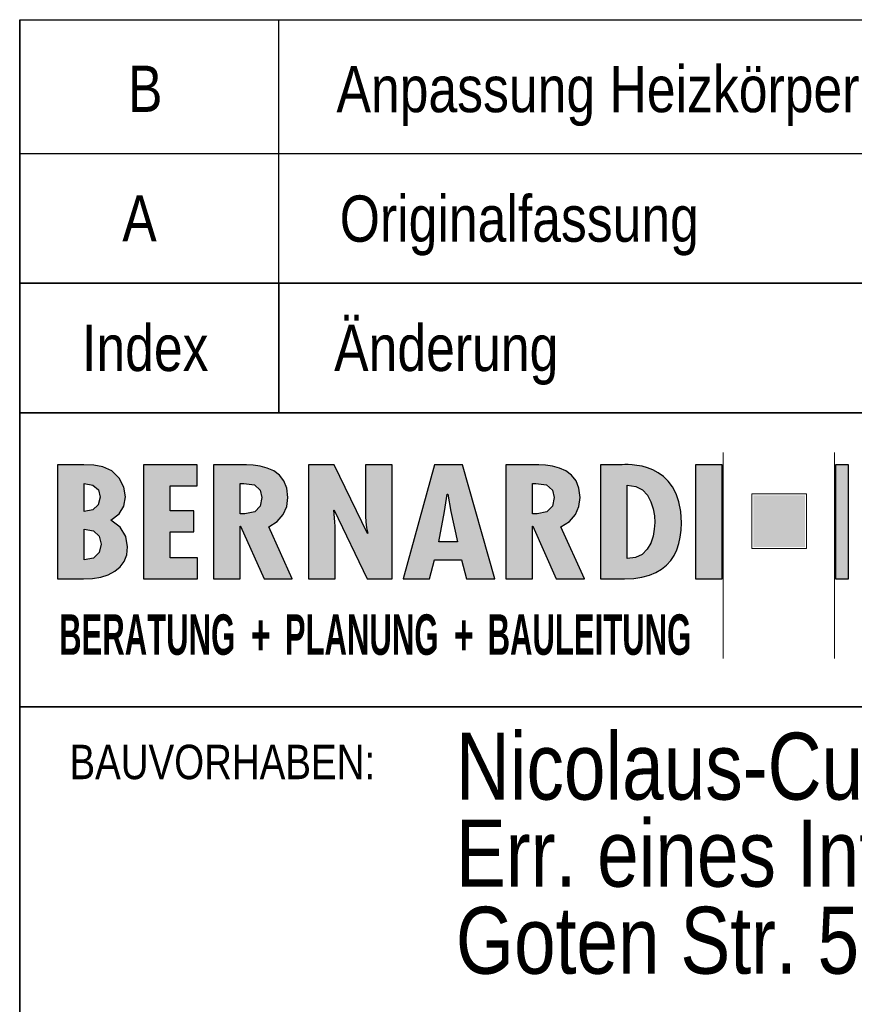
# Model space of a CAD drawing. Extents: x 229 to 926, y 37 to 878.
# Tile 53 of 194: x 742 to 786, y 89 to 140. Entities that reach past the tile are written whole.
import ezdxf

# ---------------------------------------------------------------- set-up
doc = ezdxf.new("R2010")
doc.units = 0
doc.layers.get('0').update_dxf_attribs({"lineweight": 13})
doc.layers.add('X_BI_Geometrie', color=7, linetype='Continuous', lineweight=13)
doc.layers.add('X_BI_Text', color=7, linetype='Continuous', lineweight=25)
doc.styles.get("Standard").update_dxf_attribs({"font": 'arial.ttf'})

# ---------------------------------------------------------------- blocks, each defined once
blk = doc.blocks.new('Blockreferenz-A03ENJ5JI0', base_point=(739.746, 41.581))
at = {"color": 0, "linetype": 'ByBlock', "lineweight": 35, "ltscale": 0.35}
for p, q in [((741.976, 119.79), (741.976, 140.336)), ((741.976, 126.563), (920.976, 126.563)), ((755.522, 126.563), (755.522, 119.79)), ((741.976, 119.79), (741.976, 41.581)), ((741.976, 119.79), (920.976, 119.79)), ((741.976, 104.408), (920.976, 104.408))]:
    blk.add_line(p, q, dxfattribs=at)
at = {"color": 0, "linetype": 'ByBlock', "lineweight": 25, "ltscale": 0.25}
for p, q in [((741.976, 140.336), (920.976, 140.336)), ((755.522, 126.563), (755.522, 140.336)), ((741.976, 133.336), (920.976, 133.336))]:
    blk.add_line(p, q, dxfattribs=at)
at = {"color": 0, "lineweight": -2}
for p, q in [((778.761, 117.701), (778.761, 106.943)), ((784.591, 117.701), (784.591, 106.943)), ((743.958, 117.068), (743.958, 111.099)), ((745.325, 117.068), (743.958, 117.068)), ((745.846, 117.053), (745.325, 117.068)), ((746.329, 116.965), (745.846, 117.053)), ((746.787, 116.743), (746.329, 116.965)), ((748.443, 111.099), (748.443, 117.068)), ((748.443, 117.068), (751.253, 117.068)), ((751.253, 117.068), (751.253, 115.96)), ((752.114, 117.068), (752.114, 111.099)), ((753.519, 117.068), (752.114, 117.068)), ((753.839, 117.063), (753.519, 117.068)), ((754.191, 117.04), (753.839, 117.063)), ((754.558, 116.987), (754.191, 117.04)), ((754.921, 116.892), (754.558, 116.987)), ((755.26, 116.742), (754.921, 116.892)), ((757.077, 117.068), (758.417, 117.068)), ((757.077, 111.099), (757.077, 117.068)), ((758.417, 117.068), (760.16, 113.466)), ((760.066, 117.068), (761.462, 117.068)), ((760.066, 114.384), (760.066, 117.068)), ((761.462, 117.068), (761.462, 111.099)), ((763.663, 117.068), (762.024, 111.099)), ((765.134, 117.068), (763.663, 117.068)), ((766.83, 111.099), (765.134, 117.068)), ((768.796, 117.068), (767.391, 117.068)), ((767.391, 117.068), (767.391, 111.099)), ((769.115, 117.063), (768.796, 117.068)), ((769.468, 117.04), (769.115, 117.063)), ((769.835, 116.987), (769.468, 117.04)), ((770.197, 116.892), (769.835, 116.987)), ((770.536, 116.742), (770.197, 116.892)), ((772.354, 117.068), (772.354, 111.099)), ((773.413, 117.068), (772.354, 117.068)), ((773.488, 117.071), (773.413, 117.068)), ((773.619, 117.075), (773.488, 117.071)), ((773.795, 117.074), (773.619, 117.075)), ((774.01, 117.063), (773.795, 117.074)), ((774.255, 117.036), (774.01, 117.063)), ((774.521, 116.988), (774.255, 117.036)), ((774.802, 116.911), (774.521, 116.988)), ((775.087, 116.802), (774.802, 116.911)), ((777.317, 117.068), (778.713, 117.068)), ((777.317, 111.099), (777.317, 117.068)), ((777.317, 111.099), (777.317, 117.068)), ((777.317, 117.068), (778.713, 117.068)), ((778.713, 117.068), (778.713, 111.099)), ((778.713, 117.068), (778.713, 111.099)), ((784.634, 111.099), (784.634, 117.068)), ((784.634, 111.099), (784.634, 117.068)), ((784.634, 117.068), (785.316, 117.068)), ((784.634, 117.068), (785.316, 117.068)), ((785.316, 117.068), (785.316, 111.099)), ((785.316, 117.068), (785.316, 111.099)), ((747.182, 116.365), (746.787, 116.743)), ((747.425, 115.898), (747.182, 116.365)), ((755.556, 116.526), (755.26, 116.742)), ((755.791, 116.232), (755.556, 116.526)), ((770.833, 116.526), (770.536, 116.742)), ((771.068, 116.232), (770.833, 116.526)), ((775.37, 116.653), (775.087, 116.802)), ((775.641, 116.46), (775.37, 116.653)), ((775.894, 116.216), (775.641, 116.46)), ((745.353, 116.079), (745.807, 116.003)), ((745.353, 114.622), (745.353, 116.079)), ((745.807, 116.003), (746.09, 115.755)), ((747.508, 115.398), (747.425, 115.898)), ((749.839, 115.96), (749.839, 114.661)), ((751.253, 115.96), (749.839, 115.96)), ((753.51, 116.094), (753.697, 116.094)), ((753.51, 114.503), (753.51, 116.094)), ((753.697, 116.094), (754.255, 116.01)), ((754.255, 116.01), (754.554, 115.74)), ((755.946, 115.846), (755.791, 116.232)), ((756.002, 115.358), (755.946, 115.846)), ((768.786, 114.503), (768.786, 116.094)), ((768.786, 116.094), (768.974, 116.094)), ((768.974, 116.094), (769.531, 116.01)), ((769.531, 116.01), (769.831, 115.74)), ((771.223, 115.846), (771.068, 116.232)), ((771.278, 115.358), (771.223, 115.846)), ((773.75, 116.007), (774.192, 115.938)), ((773.75, 112.16), (773.75, 116.007)), ((774.192, 115.938), (774.538, 115.751)), ((776.119, 115.916), (775.894, 116.216)), ((776.308, 115.553), (776.119, 115.916)), ((746.187, 115.374), (746.088, 114.978)), ((746.09, 115.755), (746.187, 115.374)), ((747.428, 114.909), (747.508, 115.398)), ((754.554, 115.74), (754.643, 115.35)), ((754.643, 115.35), (754.554, 114.91)), ((755.943, 114.885), (756.002, 115.358)), ((764.188, 114.63), (764.338, 115.532)), ((764.338, 115.532), (764.357, 115.532)), ((764.357, 115.532), (764.516, 114.63)), ((769.831, 115.74), (769.92, 115.35)), ((769.92, 115.35), (769.831, 114.91)), ((771.219, 114.885), (771.278, 115.358)), ((774.538, 115.751), (774.798, 115.474)), ((774.798, 115.474), (774.982, 115.136)), ((776.453, 115.123), (776.308, 115.553)), ((746.088, 114.978), (745.803, 114.716)), ((747.179, 114.499), (747.428, 114.909)), ((754.554, 114.91), (754.267, 114.608)), ((755.761, 114.461), (755.943, 114.885)), ((769.831, 114.91), (769.544, 114.608)), ((771.037, 114.461), (771.219, 114.885)), ((774.982, 115.136), (775.101, 114.765)), ((776.546, 114.619), (776.453, 115.123)), ((745.803, 114.716), (745.353, 114.622)), ((746.749, 114.163), (747.179, 114.499)), ((749.839, 114.661), (751.085, 114.661)), ((751.085, 114.661), (751.085, 113.553)), ((753.753, 114.495), (753.51, 114.503)), ((754.267, 114.608), (753.753, 114.495)), ((755.449, 114.1), (755.761, 114.461)), ((758.417, 114.701), (758.398, 114.685)), ((758.398, 114.685), (758.464, 114.083)), ((760.141, 111.099), (758.417, 114.701)), ((760.076, 114.076), (760.066, 114.384)), ((763.888, 113.038), (764.188, 114.63)), ((764.516, 114.63), (764.872, 113.038)), ((769.03, 114.495), (768.786, 114.503)), ((769.544, 114.608), (769.03, 114.495)), ((770.725, 114.1), (771.037, 114.461)), ((775.101, 114.765), (775.164, 114.392)), ((775.164, 114.392), (775.183, 114.044)), ((776.579, 114.036), (776.546, 114.619)), ((747.233, 113.812), (746.749, 114.163)), ((747.524, 113.312), (747.233, 113.812)), ((753.51, 113.854), (753.529, 113.854)), ((753.51, 111.099), (753.51, 113.854)), ((753.529, 113.854), (754.756, 111.099)), ((754.999, 113.814), (755.449, 114.1)), ((756.227, 111.099), (754.999, 113.814)), ((758.464, 114.083), (758.473, 113.838)), ((758.473, 113.838), (758.473, 111.099)), ((760.112, 113.774), (760.076, 114.076)), ((760.178, 113.482), (760.112, 113.774)), ((768.786, 113.854), (768.805, 113.854)), ((768.786, 111.099), (768.786, 113.854)), ((768.805, 113.854), (770.032, 111.099)), ((770.276, 113.814), (770.725, 114.1)), ((771.503, 111.099), (770.276, 113.814)), ((775.183, 114.044), (775.163, 113.703)), ((776.565, 113.652), (776.579, 114.036)), ((745.353, 113.703), (745.83, 113.609)), ((745.353, 112.088), (745.353, 113.703)), ((745.83, 113.609), (746.136, 113.328)), ((746.136, 113.328), (746.243, 112.912)), ((747.621, 112.777), (747.524, 113.312)), ((751.085, 113.553), (749.839, 113.553)), ((749.839, 113.553), (749.839, 112.207)), ((760.16, 113.466), (760.178, 113.482)), ((775.096, 113.337), (774.973, 112.975)), ((775.163, 113.703), (775.096, 113.337)), ((776.447, 112.942), (776.522, 113.286)), ((776.522, 113.286), (776.565, 113.652)), ((746.243, 112.912), (746.138, 112.471)), ((747.574, 112.366), (747.621, 112.777)), ((764.872, 113.038), (763.888, 113.038)), ((774.973, 112.975), (774.786, 112.647)), ((776.339, 112.62), (776.447, 112.942)), ((746.138, 112.471), (745.834, 112.181)), ((747.44, 112.017), (747.574, 112.366)), ((774.526, 112.382), (774.183, 112.21)), ((774.786, 112.647), (774.526, 112.382)), ((776.019, 112.053), (776.197, 112.323)), ((776.197, 112.323), (776.339, 112.62)), ((745.834, 112.181), (745.353, 112.088)), ((746.946, 111.496), (747.227, 111.728)), ((747.227, 111.728), (747.44, 112.017)), ((749.839, 112.207), (751.272, 112.207)), ((751.272, 112.207), (751.272, 111.099)), ((763.41, 111.099), (763.663, 112.104)), ((763.663, 112.104), (765.078, 112.104)), ((765.078, 112.104), (765.34, 111.099)), ((774.183, 112.21), (773.75, 112.16)), ((775.545, 111.603), (775.802, 111.813)), ((775.802, 111.813), (776.019, 112.053)), ((745.781, 111.123), (746.214, 111.195)), ((746.214, 111.195), (746.605, 111.319)), ((746.605, 111.319), (746.946, 111.496)), ((774.517, 111.184), (774.905, 111.287)), ((774.905, 111.287), (775.247, 111.427)), ((775.247, 111.427), (775.545, 111.603)), ((743.958, 111.099), (745.316, 111.099)), ((745.316, 111.099), (745.781, 111.123)), ((751.272, 111.099), (748.443, 111.099)), ((752.114, 111.099), (753.51, 111.099)), ((754.756, 111.099), (756.227, 111.099)), ((758.473, 111.099), (757.077, 111.099)), ((761.462, 111.099), (760.141, 111.099)), ((762.024, 111.099), (763.41, 111.099)), ((765.34, 111.099), (766.83, 111.099)), ((767.391, 111.099), (768.786, 111.099)), ((770.032, 111.099), (771.503, 111.099)), ((772.354, 111.099), (773.6, 111.099)), ((773.6, 111.099), (774.083, 111.12)), ((774.083, 111.12), (774.517, 111.184)), ((778.713, 111.099), (777.317, 111.099)), ((785.316, 111.099), (784.634, 111.099))]:
    blk.add_line(p, q, dxfattribs=at)
at = {"color": 0, "lineweight": 25}
for p, q in [((745.325, 117.068), (743.958, 117.068)), ((743.958, 117.068), (743.958, 111.099)), ((745.846, 117.053), (745.325, 117.068)), ((746.329, 116.965), (745.846, 117.053)), ((746.787, 116.743), (746.329, 116.965)), ((751.253, 117.068), (748.443, 117.068)), ((748.443, 117.068), (748.443, 111.099)), ((751.253, 115.96), (751.253, 117.068)), ((753.519, 117.068), (752.114, 117.068)), ((752.114, 117.068), (752.114, 111.099)), ((753.839, 117.063), (753.519, 117.068)), ((754.191, 117.04), (753.839, 117.063)), ((754.558, 116.987), (754.191, 117.04)), ((754.921, 116.892), (754.558, 116.987)), ((755.26, 116.742), (754.921, 116.892)), ((758.417, 117.068), (757.077, 117.068)), ((757.077, 117.068), (757.077, 111.099)), ((760.16, 113.466), (758.417, 117.068)), ((761.462, 117.068), (760.066, 117.068)), ((760.066, 117.068), (760.066, 114.384)), ((761.462, 111.099), (761.462, 117.068)), ((763.663, 117.068), (762.024, 111.099)), ((765.134, 117.068), (763.663, 117.068)), ((766.83, 111.099), (765.134, 117.068)), ((768.796, 117.068), (767.391, 117.068)), ((767.391, 117.068), (767.391, 111.099)), ((769.115, 117.063), (768.796, 117.068)), ((769.468, 117.04), (769.115, 117.063)), ((769.835, 116.987), (769.468, 117.04)), ((770.197, 116.892), (769.835, 116.987)), ((770.536, 116.742), (770.197, 116.892)), ((773.413, 117.068), (772.354, 117.068)), ((772.354, 117.068), (772.354, 111.099)), ((773.488, 117.071), (773.413, 117.068)), ((773.619, 117.075), (773.488, 117.071)), ((773.795, 117.074), (773.619, 117.075)), ((774.01, 117.063), (773.795, 117.074)), ((774.255, 117.036), (774.01, 117.063)), ((774.521, 116.988), (774.255, 117.036)), ((774.802, 116.911), (774.521, 116.988)), ((775.087, 116.802), (774.802, 116.911)), ((778.713, 117.068), (777.317, 117.068)), ((777.317, 117.068), (777.317, 111.099)), ((778.713, 111.099), (778.713, 117.068)), ((785.316, 117.068), (784.634, 117.068)), ((784.634, 117.068), (784.634, 111.099)), ((785.316, 111.099), (785.316, 117.068)), ((747.182, 116.365), (746.787, 116.743)), ((747.425, 115.898), (747.182, 116.365)), ((755.556, 116.526), (755.26, 116.742)), ((755.791, 116.232), (755.556, 116.526)), ((770.833, 116.526), (770.536, 116.742)), ((771.068, 116.232), (770.833, 116.526)), ((775.37, 116.653), (775.087, 116.802)), ((775.641, 116.46), (775.37, 116.653)), ((775.894, 116.216), (775.641, 116.46)), ((745.353, 114.622), (745.353, 116.079)), ((745.353, 116.079), (745.807, 116.003)), ((745.807, 116.003), (746.09, 115.755)), ((747.508, 115.398), (747.425, 115.898)), ((749.839, 114.661), (749.839, 115.96)), ((749.839, 115.96), (751.253, 115.96)), ((753.51, 114.503), (753.51, 116.094)), ((753.51, 116.094), (753.697, 116.094)), ((753.697, 116.094), (754.255, 116.01)), ((754.255, 116.01), (754.554, 115.74)), ((755.946, 115.846), (755.791, 116.232)), ((756.002, 115.358), (755.946, 115.846)), ((768.786, 114.503), (768.786, 116.094)), ((768.786, 116.094), (768.974, 116.094)), ((768.974, 116.094), (769.531, 116.01)), ((769.531, 116.01), (769.831, 115.74)), ((771.223, 115.846), (771.068, 116.232)), ((771.278, 115.358), (771.223, 115.846)), ((773.75, 116.007), (774.192, 115.938)), ((773.75, 112.16), (773.75, 116.007)), ((774.192, 115.938), (774.538, 115.751)), ((776.119, 115.916), (775.894, 116.216)), ((776.308, 115.553), (776.119, 115.916)), ((746.187, 115.374), (746.088, 114.978)), ((746.09, 115.755), (746.187, 115.374)), ((747.428, 114.909), (747.508, 115.398)), ((754.554, 115.74), (754.643, 115.35)), ((754.643, 115.35), (754.554, 114.91)), ((755.943, 114.885), (756.002, 115.358)), ((764.188, 114.63), (764.338, 115.532)), ((764.338, 115.532), (764.357, 115.532)), ((764.357, 115.532), (764.516, 114.63)), ((769.831, 115.74), (769.92, 115.35)), ((769.92, 115.35), (769.831, 114.91)), ((771.219, 114.885), (771.278, 115.358)), ((774.538, 115.751), (774.798, 115.474)), ((774.798, 115.474), (774.982, 115.136)), ((776.453, 115.123), (776.308, 115.553)), ((746.088, 114.978), (745.803, 114.716)), ((747.179, 114.499), (747.428, 114.909)), ((754.554, 114.91), (754.267, 114.608)), ((755.761, 114.461), (755.943, 114.885)), ((769.831, 114.91), (769.544, 114.608)), ((771.037, 114.461), (771.219, 114.885)), ((774.982, 115.136), (775.101, 114.765)), ((776.546, 114.619), (776.453, 115.123)), ((745.803, 114.716), (745.353, 114.622)), ((746.749, 114.163), (747.179, 114.499)), ((751.085, 114.661), (749.839, 114.661)), ((751.085, 113.553), (751.085, 114.661)), ((753.753, 114.495), (753.51, 114.503)), ((754.267, 114.608), (753.753, 114.495)), ((755.449, 114.1), (755.761, 114.461)), ((758.398, 114.685), (758.417, 114.701)), ((758.464, 114.083), (758.398, 114.685)), ((758.417, 114.701), (760.141, 111.099)), ((760.066, 114.384), (760.076, 114.076)), ((763.888, 113.038), (764.188, 114.63)), ((764.516, 114.63), (764.872, 113.038)), ((769.03, 114.495), (768.786, 114.503)), ((769.544, 114.608), (769.03, 114.495)), ((770.725, 114.1), (771.037, 114.461)), ((775.101, 114.765), (775.164, 114.392)), ((775.164, 114.392), (775.183, 114.044)), ((776.579, 114.036), (776.546, 114.619)), ((747.233, 113.812), (746.749, 114.163)), ((747.524, 113.312), (747.233, 113.812)), ((753.51, 113.854), (753.529, 113.854)), ((753.51, 111.099), (753.51, 113.854)), ((753.529, 113.854), (754.756, 111.099)), ((754.999, 113.814), (755.449, 114.1)), ((756.227, 111.099), (754.999, 113.814)), ((758.473, 113.838), (758.464, 114.083)), ((758.473, 111.099), (758.473, 113.838)), ((760.076, 114.076), (760.112, 113.774)), ((760.112, 113.774), (760.178, 113.482)), ((768.786, 113.854), (768.805, 113.854)), ((768.786, 111.099), (768.786, 113.854)), ((768.805, 113.854), (770.032, 111.099)), ((770.276, 113.814), (770.725, 114.1)), ((771.503, 111.099), (770.276, 113.814)), ((775.183, 114.044), (775.163, 113.703)), ((776.565, 113.652), (776.579, 114.036)), ((745.353, 112.088), (745.353, 113.703)), ((745.353, 113.703), (745.83, 113.609)), ((745.83, 113.609), (746.136, 113.328)), ((746.136, 113.328), (746.243, 112.912)), ((747.621, 112.777), (747.524, 113.312)), ((749.839, 112.207), (749.839, 113.553)), ((749.839, 113.553), (751.085, 113.553)), ((760.178, 113.482), (760.16, 113.466)), ((775.096, 113.337), (774.973, 112.975)), ((775.163, 113.703), (775.096, 113.337)), ((776.447, 112.942), (776.522, 113.286)), ((776.522, 113.286), (776.565, 113.652)), ((746.243, 112.912), (746.138, 112.471)), ((747.574, 112.366), (747.621, 112.777)), ((764.872, 113.038), (763.888, 113.038)), ((774.973, 112.975), (774.786, 112.647)), ((776.339, 112.62), (776.447, 112.942)), ((746.138, 112.471), (745.834, 112.181)), ((747.44, 112.017), (747.574, 112.366)), ((774.526, 112.382), (774.183, 112.21)), ((774.786, 112.647), (774.526, 112.382)), ((776.019, 112.053), (776.197, 112.323)), ((776.197, 112.323), (776.339, 112.62)), ((745.834, 112.181), (745.353, 112.088)), ((746.946, 111.496), (747.227, 111.728)), ((747.227, 111.728), (747.44, 112.017)), ((751.272, 112.207), (749.839, 112.207)), ((751.272, 111.099), (751.272, 112.207)), ((763.41, 111.099), (763.663, 112.104)), ((763.663, 112.104), (765.078, 112.104)), ((765.078, 112.104), (765.34, 111.099)), ((774.183, 112.21), (773.75, 112.16)), ((775.545, 111.603), (775.802, 111.813)), ((775.802, 111.813), (776.019, 112.053)), ((745.781, 111.123), (746.214, 111.195)), ((746.214, 111.195), (746.605, 111.319)), ((746.605, 111.319), (746.946, 111.496)), ((774.517, 111.184), (774.905, 111.287)), ((774.905, 111.287), (775.247, 111.427)), ((775.247, 111.427), (775.545, 111.603)), ((743.958, 111.099), (745.316, 111.099)), ((745.316, 111.099), (745.781, 111.123)), ((748.443, 111.099), (751.272, 111.099)), ((752.114, 111.099), (753.51, 111.099)), ((754.756, 111.099), (756.227, 111.099)), ((757.077, 111.099), (758.473, 111.099)), ((760.141, 111.099), (761.462, 111.099)), ((762.024, 111.099), (763.41, 111.099)), ((765.34, 111.099), (766.83, 111.099)), ((767.391, 111.099), (768.786, 111.099)), ((770.032, 111.099), (771.503, 111.099)), ((772.354, 111.099), (773.6, 111.099)), ((773.6, 111.099), (774.083, 111.12)), ((774.083, 111.12), (774.517, 111.184)), ((777.317, 111.099), (778.713, 111.099)), ((784.634, 111.099), (785.316, 111.099))]:
    blk.add_line(p, q, dxfattribs=at)
at = {"color": 16, "lineweight": -2, "true_color": 0x7f0000}
for p, q in [((780.266, 115.542), (783.118, 115.542)), ((780.266, 112.691), (780.266, 115.542)), ((783.118, 115.542), (783.118, 112.691)), ((783.118, 112.691), (780.266, 112.691))]:
    blk.add_line(p, q, dxfattribs=at)
at = {"color": 0, "lineweight": 25}
for points in [[(743.958, 111.099), (743.958, 117.068), (745.316, 111.099)], [(745.316, 111.099), (743.958, 117.068), (745.316, 117.068)], [(745.316, 111.099), (745.316, 117.068), (745.325, 111.099)], [(745.325, 111.099), (745.316, 117.068), (745.325, 117.068)], [(745.325, 111.099), (745.325, 117.068), (745.353, 111.101)], [(745.353, 116.079), (745.325, 117.068), (745.353, 117.067)], [(745.353, 111.101), (745.325, 117.068), (745.353, 112.088)], [(745.353, 112.088), (745.325, 117.068), (745.353, 113.703)], [(745.353, 113.703), (745.325, 117.068), (745.353, 114.622)], [(745.353, 114.622), (745.325, 117.068), (745.353, 116.079)], [(745.353, 116.079), (745.353, 117.067), (745.807, 116.003)], [(745.807, 116.003), (745.353, 117.067), (745.807, 117.054)], [(745.807, 116.003), (745.807, 117.054), (745.846, 115.969)], [(745.846, 115.969), (745.807, 117.054), (745.846, 117.053)], [(745.846, 115.969), (745.846, 117.053), (746.09, 115.755)], [(746.09, 115.755), (745.846, 117.053), (746.09, 117.008)], [(746.09, 115.755), (746.09, 117.008), (746.187, 115.374)], [(746.187, 115.374), (746.09, 117.008), (746.187, 116.991)], [(746.187, 113.129), (746.187, 116.991), (746.243, 112.912)], [(746.243, 112.912), (746.187, 116.991), (746.243, 116.98)], [(746.243, 111.205), (746.243, 116.98), (746.329, 111.232)], [(746.329, 111.232), (746.243, 116.98), (746.329, 116.965)], [(746.329, 111.232), (746.329, 116.965), (746.605, 111.319)], [(746.605, 111.319), (746.329, 116.965), (746.605, 116.831)], [(748.443, 111.099), (748.443, 117.068), (749.839, 111.099)], [(749.839, 115.96), (748.443, 117.068), (749.839, 117.068)], [(749.839, 111.099), (748.443, 117.068), (749.839, 112.207)], [(749.839, 112.207), (748.443, 117.068), (749.839, 113.553)], [(749.839, 113.553), (748.443, 117.068), (749.839, 114.661)], [(749.839, 114.661), (748.443, 117.068), (749.839, 115.96)], [(749.839, 115.96), (749.839, 117.068), (751.253, 115.96)], [(751.253, 115.96), (749.839, 117.068), (751.253, 117.068)], [(752.114, 111.099), (752.114, 117.068), (753.51, 111.099)], [(753.51, 116.094), (752.114, 117.068), (753.51, 117.068)], [(753.51, 111.099), (752.114, 117.068), (753.51, 113.854)], [(753.51, 113.854), (752.114, 117.068), (753.51, 114.503)], [(753.51, 114.503), (752.114, 117.068), (753.51, 116.094)], [(753.51, 116.094), (753.51, 117.068), (753.519, 116.094)], [(753.519, 116.094), (753.51, 117.068), (753.519, 117.068)], [(753.519, 116.094), (753.519, 117.068), (753.697, 116.094)], [(753.697, 116.094), (753.519, 117.068), (753.697, 117.065)], [(753.697, 116.094), (753.697, 117.065), (753.839, 116.073)], [(753.839, 116.073), (753.697, 117.065), (753.839, 117.063)], [(753.839, 116.073), (753.839, 117.063), (754.191, 116.02)], [(754.191, 116.02), (753.839, 117.063), (754.191, 117.04)], [(754.191, 116.02), (754.191, 117.04), (754.255, 116.01)], [(754.255, 116.01), (754.191, 117.04), (754.255, 117.031)], [(754.255, 116.01), (754.255, 117.031), (754.554, 115.74)], [(754.554, 115.74), (754.255, 117.031), (754.554, 116.988)], [(754.554, 115.74), (754.554, 116.988), (754.558, 115.722)], [(754.558, 115.722), (754.554, 116.988), (754.558, 116.987)], [(754.558, 115.722), (754.558, 116.987), (754.643, 115.35)], [(754.643, 115.35), (754.558, 116.987), (754.643, 116.965)], [(754.643, 111.351), (754.643, 116.965), (754.756, 111.099)], [(754.756, 111.099), (754.643, 116.965), (754.756, 116.935)], [(754.756, 111.099), (754.756, 116.935), (754.921, 111.099)], [(754.921, 111.099), (754.756, 116.935), (754.921, 116.892)], [(754.921, 111.099), (754.921, 116.892), (754.999, 111.099)], [(754.999, 111.099), (754.921, 116.892), (754.999, 116.857)], [(754.999, 113.814), (754.999, 116.857), (755.26, 113.98)], [(755.26, 113.98), (754.999, 116.857), (755.26, 116.742)], [(757.077, 111.099), (757.077, 117.068), (758.398, 111.099)], [(758.398, 111.099), (757.077, 117.068), (758.398, 117.068)], [(758.398, 114.685), (758.398, 117.068), (758.417, 114.701)], [(758.417, 114.701), (758.398, 117.068), (758.417, 117.068)], [(758.417, 114.701), (758.417, 117.068), (760.141, 111.099)], [(760.141, 111.099), (758.417, 117.068), (760.141, 113.505)], [(760.066, 114.384), (760.066, 117.068), (760.076, 114.076)], [(760.076, 114.076), (760.066, 117.068), (760.076, 117.068)], [(760.076, 114.076), (760.076, 117.068), (760.112, 113.774)], [(760.112, 113.774), (760.076, 117.068), (760.112, 117.068)], [(760.112, 113.774), (760.112, 117.068), (760.178, 113.482)], [(760.178, 113.482), (760.112, 117.068), (760.178, 117.068)], [(760.178, 111.099), (760.178, 117.068), (761.462, 111.099)], [(761.462, 111.099), (760.178, 117.068), (761.462, 117.068)], [(763.663, 112.104), (763.41, 116.147), (763.663, 117.068)], [(763.663, 112.104), (763.663, 117.068), (763.888, 112.104)], [(763.888, 112.104), (763.663, 117.068), (763.888, 117.068)], [(763.888, 113.038), (763.888, 117.068), (764.188, 114.63)], [(764.188, 114.63), (763.888, 117.068), (764.188, 117.068)], [(764.188, 114.63), (764.188, 117.068), (764.338, 115.532)], [(764.338, 115.532), (764.188, 117.068), (764.338, 117.068)], [(764.338, 115.532), (764.338, 117.068), (764.357, 115.532)], [(764.357, 115.532), (764.338, 117.068), (764.357, 117.068)], [(764.357, 115.532), (764.357, 117.068), (764.516, 114.63)], [(764.516, 114.63), (764.357, 117.068), (764.516, 117.068)], [(764.516, 114.63), (764.516, 117.068), (764.872, 113.038)], [(764.872, 113.038), (764.516, 117.068), (764.872, 117.068)], [(764.872, 112.104), (764.872, 117.068), (765.078, 112.104)], [(765.078, 112.104), (764.872, 117.068), (765.078, 117.068)], [(765.078, 112.104), (765.078, 117.068), (765.134, 111.889)], [(765.134, 111.889), (765.078, 117.068), (765.134, 117.068)], [(765.134, 111.889), (765.134, 117.068), (765.34, 111.099)], [(765.34, 111.099), (765.134, 117.068), (765.34, 116.342)], [(767.391, 111.099), (767.391, 117.068), (768.786, 111.099)], [(768.786, 116.094), (767.391, 117.068), (768.786, 117.068)], [(768.786, 111.099), (767.391, 117.068), (768.786, 113.854)], [(768.786, 113.854), (767.391, 117.068), (768.786, 114.503)], [(768.786, 114.503), (767.391, 117.068), (768.786, 116.094)], [(768.786, 116.094), (768.786, 117.068), (768.796, 116.094)], [(768.796, 116.094), (768.786, 117.068), (768.796, 117.068)], [(768.796, 116.094), (768.796, 117.068), (768.974, 116.094)], [(768.974, 116.094), (768.796, 117.068), (768.974, 117.065)], [(768.974, 116.094), (768.974, 117.065), (769.115, 116.073)], [(769.115, 116.073), (768.974, 117.065), (769.115, 117.063)], [(769.115, 116.073), (769.115, 117.063), (769.468, 116.02)], [(769.468, 116.02), (769.115, 117.063), (769.468, 117.04)], [(769.468, 116.02), (769.468, 117.04), (769.531, 116.01)], [(769.531, 116.01), (769.468, 117.04), (769.531, 117.031)], [(769.531, 116.01), (769.531, 117.031), (769.831, 115.74)], [(769.831, 115.74), (769.531, 117.031), (769.831, 116.988)], [(769.831, 115.74), (769.831, 116.988), (769.835, 115.722)], [(769.835, 115.722), (769.831, 116.988), (769.835, 116.987)], [(769.835, 115.722), (769.835, 116.987), (769.92, 115.35)], [(769.92, 115.35), (769.835, 116.987), (769.92, 116.965)], [(769.92, 111.351), (769.92, 116.965), (770.032, 111.099)], [(770.032, 111.099), (769.92, 116.965), (770.032, 116.935)], [(770.032, 111.099), (770.032, 116.935), (770.197, 111.099)], [(770.197, 111.099), (770.032, 116.935), (770.197, 116.892)], [(770.197, 111.099), (770.197, 116.892), (770.276, 111.099)], [(770.276, 111.099), (770.197, 116.892), (770.276, 116.857)], [(770.276, 113.814), (770.276, 116.857), (770.536, 113.98)], [(770.536, 113.98), (770.276, 116.857), (770.536, 116.742)], [(772.354, 111.099), (772.354, 117.068), (773.413, 111.099)], [(773.413, 111.099), (772.354, 117.068), (773.413, 117.068)], [(773.488, 111.099), (773.413, 117.068), (773.488, 117.071)], [(773.413, 111.099), (773.413, 117.068), (773.488, 111.099)], [(773.6, 111.099), (773.488, 117.071), (773.6, 117.074)], [(773.488, 111.099), (773.488, 117.071), (773.6, 111.099)], [(773.619, 111.1), (773.6, 117.074), (773.619, 117.075)], [(773.6, 111.099), (773.6, 117.074), (773.619, 111.1)], [(773.619, 111.1), (773.619, 117.075), (773.75, 111.106)], [(773.75, 116.007), (773.619, 117.075), (773.75, 117.074)], [(773.75, 111.106), (773.619, 117.075), (773.75, 112.16)], [(773.75, 112.16), (773.619, 117.075), (773.75, 116.007)], [(773.75, 116.007), (773.75, 117.074), (773.795, 116)], [(773.795, 116), (773.75, 117.074), (773.795, 117.074)], [(773.795, 116), (773.795, 117.074), (774.01, 115.967)], [(774.01, 115.967), (773.795, 117.074), (774.01, 117.063)], [(774.01, 115.967), (774.01, 117.063), (774.192, 115.938)], [(774.192, 115.938), (774.01, 117.063), (774.192, 117.043)], [(774.192, 115.938), (774.192, 117.043), (774.255, 115.904)], [(774.255, 115.904), (774.192, 117.043), (774.255, 117.036)], [(774.255, 115.904), (774.255, 117.036), (774.521, 115.76)], [(774.521, 115.76), (774.255, 117.036), (774.521, 116.988)], [(774.521, 115.76), (774.521, 116.988), (774.538, 115.751)], [(774.538, 115.751), (774.521, 116.988), (774.538, 116.983)], [(774.538, 115.751), (774.538, 116.983), (774.798, 115.474)], [(774.798, 115.474), (774.538, 116.983), (774.798, 116.912)], [(774.798, 115.474), (774.798, 116.912), (774.802, 115.467)], [(774.802, 115.467), (774.798, 116.912), (774.802, 116.911)], [(774.802, 115.467), (774.802, 116.911), (774.982, 115.136)], [(774.982, 115.136), (774.802, 116.911), (774.982, 116.842)], [(777.317, 111.099), (777.317, 117.068), (778.713, 111.099)], [(778.713, 111.099), (777.317, 117.068), (778.713, 117.068)], [(784.634, 111.099), (784.634, 117.068), (785.316, 111.099)], [(785.316, 111.099), (784.634, 117.068), (785.316, 117.068)], [(746.605, 111.319), (746.605, 116.831), (746.749, 111.394)], [(746.749, 111.394), (746.605, 116.831), (746.749, 116.762)], [(746.749, 114.163), (746.749, 116.762), (746.787, 114.192)], [(746.787, 114.192), (746.749, 116.762), (746.787, 116.743)], [(746.787, 114.192), (746.787, 116.743), (747.179, 114.499)], [(747.179, 114.499), (746.787, 116.743), (747.179, 116.367)], [(747.179, 114.499), (747.179, 116.367), (747.182, 114.503)], [(747.182, 114.503), (747.179, 116.367), (747.182, 116.365)], [(747.182, 114.503), (747.182, 116.365), (747.425, 114.904)], [(747.425, 114.904), (747.182, 116.365), (747.425, 115.898)], [(755.26, 113.98), (755.26, 116.742), (755.449, 114.1)], [(755.449, 114.1), (755.26, 116.742), (755.449, 116.605)], [(755.449, 114.1), (755.449, 116.605), (755.556, 114.224)], [(755.556, 114.224), (755.449, 116.605), (755.556, 116.526)], [(755.556, 114.224), (755.556, 116.526), (755.761, 114.461)], [(755.761, 114.461), (755.556, 116.526), (755.761, 116.27)], [(765.34, 111.099), (765.34, 116.342), (766.83, 111.099)], [(770.536, 113.98), (770.536, 116.742), (770.725, 114.1)], [(770.725, 114.1), (770.536, 116.742), (770.725, 116.605)], [(770.725, 114.1), (770.725, 116.605), (770.833, 114.224)], [(770.833, 114.224), (770.725, 116.605), (770.833, 116.526)], [(770.833, 114.224), (770.833, 116.526), (771.037, 114.461)], [(771.037, 114.461), (770.833, 116.526), (771.037, 116.27)], [(774.982, 115.136), (774.982, 116.842), (775.087, 114.807)], [(775.087, 114.807), (774.982, 116.842), (775.087, 116.802)], [(775.087, 114.807), (775.087, 116.802), (775.101, 114.765)], [(775.101, 114.765), (775.087, 116.802), (775.101, 116.795)], [(775.101, 114.765), (775.101, 116.795), (775.164, 114.392)], [(775.164, 114.392), (775.101, 116.795), (775.164, 116.761)], [(775.164, 114.392), (775.164, 116.761), (775.183, 114.044)], [(775.183, 114.044), (775.164, 116.761), (775.183, 116.751)], [(775.183, 111.401), (775.183, 116.751), (775.247, 111.427)], [(775.247, 111.427), (775.183, 116.751), (775.247, 116.718)], [(775.247, 111.427), (775.247, 116.718), (775.37, 111.5)], [(775.37, 111.5), (775.247, 116.718), (775.37, 116.653)], [(775.37, 111.5), (775.37, 116.653), (775.545, 111.603)], [(775.545, 111.603), (775.37, 116.653), (775.545, 116.529)], [(775.545, 111.603), (775.545, 116.529), (775.641, 111.682)], [(775.641, 111.682), (775.545, 116.529), (775.641, 116.46)], [(775.641, 111.682), (775.641, 116.46), (775.802, 111.813)], [(775.802, 111.813), (775.641, 116.46), (775.802, 116.305)], [(747.425, 114.904), (747.425, 115.898), (747.428, 114.909)], [(747.428, 114.909), (747.425, 115.898), (747.428, 115.881)], [(747.428, 114.909), (747.428, 115.881), (747.508, 115.398)], [(755.761, 114.461), (755.761, 116.27), (755.791, 114.532)], [(755.791, 114.532), (755.761, 116.27), (755.791, 116.232)], [(755.791, 114.532), (755.791, 116.232), (755.943, 114.885)], [(755.943, 114.885), (755.791, 116.232), (755.943, 115.854)], [(755.943, 114.885), (755.943, 115.854), (755.946, 114.912)], [(755.946, 114.912), (755.943, 115.854), (755.946, 115.846)], [(755.946, 114.912), (755.946, 115.846), (756.002, 115.358)], [(763.41, 111.099), (762.024, 111.099), (763.41, 116.147)], [(763.41, 111.099), (763.41, 116.147), (763.663, 112.104)], [(771.037, 114.461), (771.037, 116.27), (771.068, 114.532)], [(771.068, 114.532), (771.037, 116.27), (771.068, 116.232)], [(771.068, 114.532), (771.068, 116.232), (771.219, 114.885)], [(771.219, 114.885), (771.068, 116.232), (771.219, 115.854)], [(771.219, 114.885), (771.219, 115.854), (771.223, 114.912)], [(771.223, 114.912), (771.219, 115.854), (771.223, 115.846)], [(771.223, 114.912), (771.223, 115.846), (771.278, 115.358)], [(775.802, 111.813), (775.802, 116.305), (775.894, 111.915)], [(775.894, 111.915), (775.802, 116.305), (775.894, 116.216)], [(775.894, 111.915), (775.894, 116.216), (776.019, 112.053)], [(776.019, 112.053), (775.894, 116.216), (776.019, 116.049)], [(776.019, 112.053), (776.019, 116.049), (776.119, 112.204)], [(776.119, 112.204), (776.019, 116.049), (776.119, 115.916)], [(776.119, 112.204), (776.119, 115.916), (776.197, 112.323)], [(776.197, 112.323), (776.119, 115.916), (776.197, 115.765)], [(746.187, 113.129), (746.136, 115.169), (746.187, 115.374)], [(754.643, 111.351), (754.554, 114.91), (754.643, 115.35)], [(769.92, 111.351), (769.831, 114.91), (769.92, 115.35)], [(776.197, 112.323), (776.197, 115.765), (776.308, 112.554)], [(776.308, 112.554), (776.197, 115.765), (776.308, 115.553)], [(776.308, 112.554), (776.308, 115.553), (776.339, 112.62)], [(776.339, 112.62), (776.308, 115.553), (776.339, 115.46)], [(776.339, 112.62), (776.339, 115.46), (776.447, 112.942)], [(776.447, 112.942), (776.339, 115.46), (776.447, 115.141)], [(746.088, 113.372), (745.83, 114.741), (746.088, 114.978)], [(746.136, 113.328), (746.088, 114.978), (746.136, 115.169)], [(746.088, 113.372), (746.088, 114.978), (746.136, 113.328)], [(746.136, 113.328), (746.136, 115.169), (746.187, 113.129)], [(754.554, 111.552), (754.267, 114.608), (754.554, 114.91)], [(754.554, 111.552), (754.554, 114.91), (754.643, 111.351)], [(769.831, 111.551), (769.544, 114.608), (769.831, 114.91)], [(769.831, 111.551), (769.831, 114.91), (769.92, 111.351)], [(776.447, 112.942), (776.447, 115.141), (776.453, 112.97)], [(776.453, 112.97), (776.447, 115.141), (776.453, 115.123)], [(776.453, 112.97), (776.453, 115.123), (776.522, 113.286)], [(776.522, 113.286), (776.453, 115.123), (776.522, 114.753)], [(745.803, 113.614), (745.353, 114.622), (745.803, 114.716)], [(745.353, 113.703), (745.353, 114.622), (745.803, 113.614)], [(745.83, 113.609), (745.803, 114.716), (745.83, 114.741)], [(745.803, 113.614), (745.803, 114.716), (745.83, 113.609)], [(745.83, 113.609), (745.83, 114.741), (746.088, 113.372)], [(749.839, 113.553), (749.839, 114.661), (751.085, 113.553)], [(751.085, 113.553), (749.839, 114.661), (751.085, 114.661)], [(753.51, 113.854), (753.51, 114.503), (753.529, 113.854)], [(753.529, 113.854), (753.51, 114.503), (753.529, 114.502)], [(753.529, 113.854), (753.529, 114.502), (753.753, 113.349)], [(753.753, 113.349), (753.529, 114.502), (753.753, 114.495)], [(754.267, 112.196), (753.753, 114.495), (754.267, 114.608)], [(753.753, 113.349), (753.753, 114.495), (754.267, 112.196)], [(754.267, 112.196), (754.267, 114.608), (754.554, 111.552)], [(758.398, 111.099), (758.398, 114.685), (758.464, 111.099)], [(758.464, 111.099), (758.398, 114.685), (758.464, 114.083)], [(768.786, 113.854), (768.786, 114.503), (768.805, 113.854)], [(768.805, 113.854), (768.786, 114.503), (768.805, 114.502)], [(768.805, 113.854), (768.805, 114.502), (769.03, 113.349)], [(769.03, 113.349), (768.805, 114.502), (769.03, 114.495)], [(769.544, 112.196), (769.03, 114.495), (769.544, 114.608)], [(769.03, 113.349), (769.03, 114.495), (769.544, 112.196)], [(769.544, 112.196), (769.544, 114.608), (769.831, 111.551)], [(776.522, 113.286), (776.522, 114.753), (776.546, 113.494)], [(776.546, 113.494), (776.522, 114.753), (776.546, 114.619)], [(776.546, 113.494), (776.546, 114.619), (776.565, 113.652)], [(776.565, 113.652), (776.546, 114.619), (776.565, 114.286)], [(776.565, 113.652), (776.565, 114.286), (776.579, 114.036)], [(746.749, 111.394), (746.749, 114.163), (746.946, 111.496)], [(746.946, 111.496), (746.749, 114.163), (746.946, 114.02)], [(746.946, 111.496), (746.946, 114.02), (747.227, 111.728)], [(747.227, 111.728), (746.946, 114.02), (747.227, 113.817)], [(747.227, 111.728), (747.227, 113.817), (747.233, 111.736)], [(747.233, 111.736), (747.227, 113.817), (747.233, 113.812)], [(747.233, 111.736), (747.233, 113.812), (747.44, 112.017)], [(747.44, 112.017), (747.233, 113.812), (747.44, 113.457)], [(754.999, 111.099), (754.999, 113.814), (756.227, 111.099)], [(758.464, 111.099), (758.464, 114.083), (758.473, 111.099)], [(758.473, 111.099), (758.464, 114.083), (758.473, 113.838)], [(770.276, 111.099), (770.276, 113.814), (771.503, 111.099)], [(775.183, 111.401), (775.163, 113.703), (775.183, 114.044)], [(747.44, 112.017), (747.44, 113.457), (747.524, 112.236)], [(747.524, 112.236), (747.44, 113.457), (747.524, 113.312)], [(747.524, 112.236), (747.524, 113.312), (747.574, 112.366)], [(747.574, 112.366), (747.524, 113.312), (747.574, 113.036)], [(760.141, 111.099), (760.141, 113.505), (760.16, 111.099)], [(760.16, 111.099), (760.141, 113.505), (760.16, 113.466)], [(760.178, 111.099), (760.16, 113.466), (760.178, 113.482)], [(760.16, 111.099), (760.16, 113.466), (760.178, 111.099)], [(775.096, 111.365), (774.973, 112.975), (775.096, 113.337)], [(775.163, 111.393), (775.096, 113.337), (775.163, 113.703)], [(775.096, 111.365), (775.096, 113.337), (775.163, 111.393)], [(775.163, 111.393), (775.163, 113.703), (775.183, 111.401)], [(746.214, 111.195), (746.138, 112.471), (746.214, 112.788)], [(746.243, 111.205), (746.214, 112.788), (746.243, 112.912)], [(746.214, 111.195), (746.214, 112.788), (746.243, 111.205)], [(747.574, 112.366), (747.574, 113.036), (747.621, 112.777)], [(763.888, 112.104), (763.888, 113.038), (764.872, 112.104)], [(764.872, 112.104), (763.888, 113.038), (764.872, 113.038)], [(774.905, 111.287), (774.786, 112.647), (774.905, 112.855)], [(774.973, 111.315), (774.905, 112.855), (774.973, 112.975)], [(774.905, 111.287), (774.905, 112.855), (774.973, 111.315)], [(774.973, 111.315), (774.973, 112.975), (775.096, 111.365)], [(746.138, 111.182), (745.834, 112.181), (746.138, 112.471)], [(746.138, 111.182), (746.138, 112.471), (746.214, 111.195)], [(774.517, 111.184), (774.183, 112.21), (774.517, 112.378)], [(774.526, 111.186), (774.517, 112.378), (774.526, 112.382)], [(774.517, 111.184), (774.517, 112.378), (774.526, 111.186)], [(774.786, 111.255), (774.526, 112.382), (774.786, 112.647)], [(774.526, 111.186), (774.526, 112.382), (774.786, 111.255)], [(774.786, 111.255), (774.786, 112.647), (774.905, 111.287)], [(745.781, 111.123), (745.353, 112.088), (745.781, 112.17)], [(745.353, 111.101), (745.353, 112.088), (745.781, 111.123)], [(745.834, 111.132), (745.781, 112.17), (745.834, 112.181)], [(745.781, 111.123), (745.781, 112.17), (745.834, 111.132)], [(745.834, 111.132), (745.834, 112.181), (746.138, 111.182)], [(749.839, 111.099), (749.839, 112.207), (751.272, 111.099)], [(751.272, 111.099), (749.839, 112.207), (751.272, 112.207)], [(774.083, 111.12), (773.75, 112.16), (774.083, 112.198)], [(773.75, 111.106), (773.75, 112.16), (774.083, 111.12)], [(774.183, 111.135), (774.083, 112.198), (774.183, 112.21)], [(774.083, 111.12), (774.083, 112.198), (774.183, 111.135)], [(774.183, 111.135), (774.183, 112.21), (774.517, 111.184)]]:
    blk.add_solid(points, dxfattribs=at)
at = {"color": 240, "lineweight": 25, "true_color": 0xff003f}
for points in [[(780.345, 112.77), (780.345, 115.463), (783.038, 112.77)], [(783.038, 112.77), (780.345, 115.463), (783.038, 115.463)]]:
    blk.add_solid(points, dxfattribs=at)
at = {"layer": 'X_BI_Text', "color": 0, "attachment_point": 1}
for s, insert, char_height in [('{\\W0.8;\\fArial;Anpassung Heizkörperleistungen}', (758.542, 137.919), 2.41892), ('{\\W0.8;\\fArial;B}', (747.642, 137.932), 2.41892), ('{\\W0.8;\\fArial;Originalfassung}', (758.712, 131.146), 2.41892), ('{\\W0.8;\\fArial;A}', (747.341, 131.159), 2.41892), ('{\\W0.8;\\fArial;Index}', (745.238, 124.386), 2.41892), ('{\\W0.8;\\fArial;Änderung}', (758.42, 124.386), 2.41892), ('{\\W0.8;\\fArial;BAUVORHABEN:}', (744.579, 102.429), 1.8)]:
    blk.add_mtext(s, dxfattribs=dict(at, insert=insert, char_height=char_height))
at = {"layer": 'X_BI_Text', "color": 240, "linetype": 'ByBlock', "lineweight": 70, "ltscale": 0.7, "true_color": 0xff003f, "char_height": 2.115, "attachment_point": 1}
for s, insert in [('{\\W0.55;\\fArial|b1|i0;BERATUNG}', (744.039, 109.245)), ('{\\W0.55;\\fArial|b1|i0;PLANUNG}', (755.84, 109.245)), ('{\\W0.55;\\fArial|b1|i0;BAULEITUNG}', (766.444, 109.245))]:
    blk.add_mtext(s, dxfattribs=dict(at, insert=insert))
at = {"layer": 'X_BI_Text', "color": 0, "linetype": 'ByBlock', "lineweight": 70, "ltscale": 0.7, "char_height": 2.115, "attachment_point": 1}
for insert in [(754.062, 109.238), (764.685, 109.238)]:
    blk.add_mtext('{\\W0.6;\\fArial|b1|i0;+}', dxfattribs=dict(at, insert=insert))
at = {"layer": 'X_BI_Text', "color": 0, "linetype": 'ByBlock', "ltscale": 0.25, "insert": (764.782, 94.42), "char_height": 3.25, "attachment_point": 1}
blk.add_mtext('{\\W0.8;\\fArial; }', dxfattribs=at)

msp = doc.modelspace()

# ---------------------------------------------------------------- block references
at = {"layer": 'X_BI_Geometrie', "ltscale": 0.13}
msp.add_blockref('Blockreferenz-A03ENJ5JI0', (739.746, 41.581), dxfattribs=at)

# ---------------------------------------------------------------- texts
at = {"layer": 'X_BI_Text', "ltscale": 0.25, "insert": (764.785, 103.059), "char_height": 3.5, "attachment_point": 1, "line_spacing_factor": 0.78}
msp.add_mtext('{\\W0.8;\\fArial;Nicolaus-Cusanus-Gymnasium -\\PErr. eines Interims in Containerbauweise\\PGoten Str. 50, 53175 Bonn}', dxfattribs=at)

doc.saveas('drawing.dxf')
